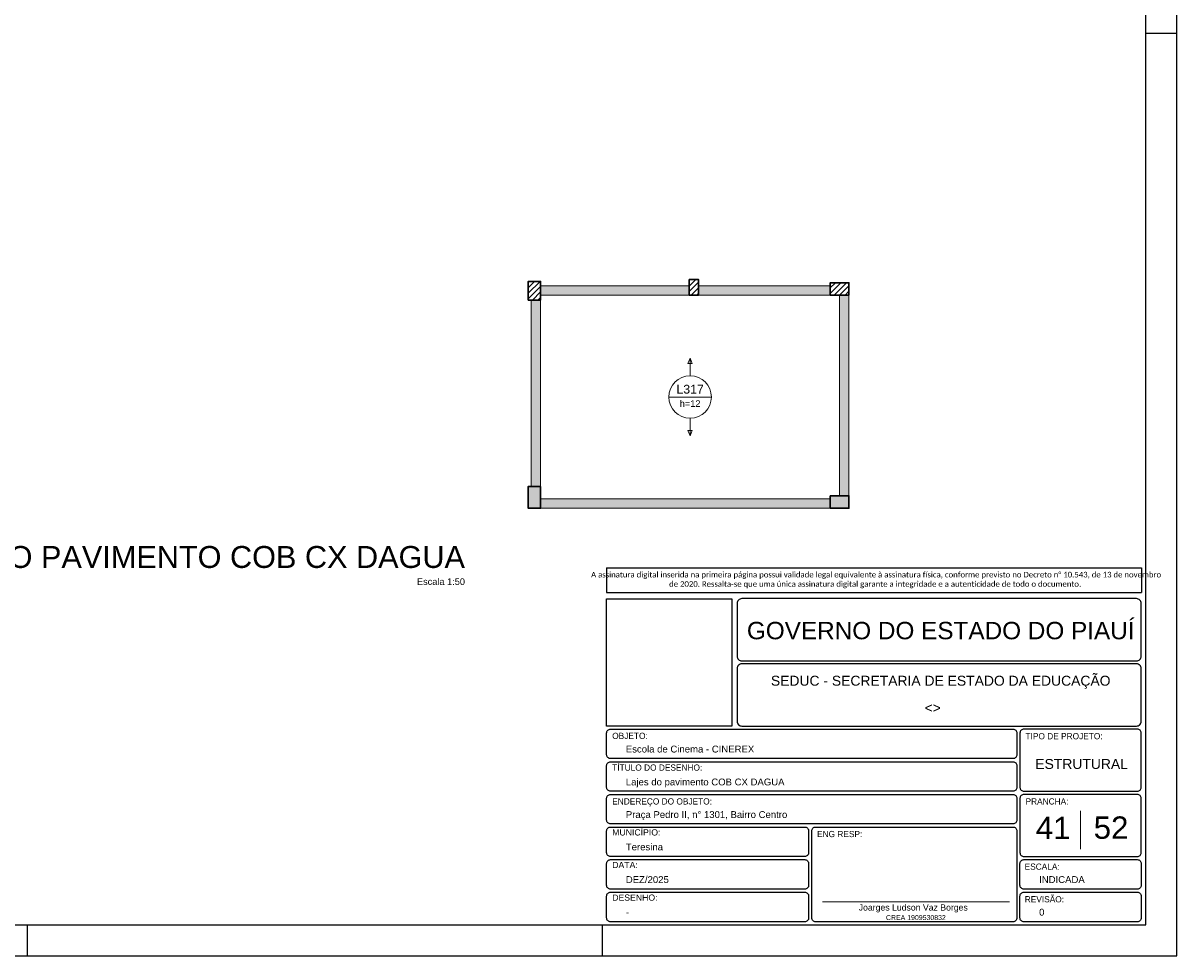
# Model space of a CAD drawing. Header units: millimetres. Extents: x 0 to 84.1, y 0 to 59.4.
# Tile 7 of 8: x 47 to 84.1, y 0 to 30. Entities that reach past the tile are written whole.
import ezdxf

# ---------------------------------------------------------------- set-up
doc = ezdxf.new("R2010")
doc.units = ezdxf.units.MM
doc.header["$MEASUREMENT"] = 0
doc.linetypes.add('NULL', pattern=[0])
doc.layers.get('0').update_dxf_attribs({"lineweight": 18})
for name, color, linetype, lineweight in [('DT-Hachura pilar em laje', 252, 'Continuous', 5), ('DT-Hachura viga em laje', 254, 'Continuous', 5), ('DT-Textos', 7, 'Continuous', 5), ('DT-Título', 3, 'Continuous', 20), ('FO-Pilares', 4, 'Continuous', 30), ('FO-Vigas', 1, 'Continuous', 20), ('Nível 1', 7, 'Continuous', 0), ('Textos', 7, 'Continuous', 9)]:
    doc.layers.add(name, color=color, linetype=linetype, lineweight=lineweight)
for name, color, linetype in [('Pena 01', 1, 'Continuous'), ('SEDUC_MARF', 1, 'Continuous'), ('SEDUC_MARGG', 7, 'Continuous'), ('SEDUC_TXT01', 1, 'Continuous'), ('SEDUC_TXT02', 2, 'Continuous'), ('SEDUC_TXT05', 5, 'Continuous')]:
    doc.layers.add(name, color=color, linetype=linetype)
doc.styles.add('Arial', font='txt')
doc.styles.add('Calibri', font='txt')
doc.styles.add('TwCenMT', font='txt')

msp = doc.modelspace()

# ---------------------------------------------------------------- hatches: boundary and pattern name
at = {"layer": 'DT-Hachura pilar em laje', "linetype": 'Continuous'}
h = msp.add_hatch(dxfattribs=at)
h.set_pattern_fill('ANSI31', color=252, style=0)
h.paths.add_polyline_path([(63.2247, 21.1127), (63.4247, 21.1127), (63.6247, 21.1127), (63.6247, 21.4127), (63.6247, 21.7127), (63.4247, 21.7127), (63.2247, 21.7127), (63.2247, 21.4127)])
h = msp.add_hatch(dxfattribs=at)
h.set_pattern_fill('ANSI31', color=252, style=0)
h.paths.add_polyline_path([(68.4047, 21.2709), (68.5547, 21.2709), (68.7047, 21.2709), (68.7047, 21.5209), (68.7047, 21.7709), (68.5547, 21.7709), (68.4047, 21.7709), (68.4047, 21.5209)])
h = msp.add_hatch(dxfattribs=at)
h.set_pattern_fill('ANSI31', color=252, style=0)
h.paths.add_polyline_path([(73.5451, 21.2709), (73.5451, 21.4709), (73.5451, 21.6709), (73.2451, 21.6709), (72.9451, 21.6709), (72.9451, 21.4709), (72.9451, 21.2709), (73.2451, 21.2709)])
for points in [[(63.6247, 15.1105), (63.4247, 15.1105), (63.2247, 15.1105), (63.2247, 14.7605), (63.2247, 14.4105), (63.4247, 14.4105), (63.6247, 14.4105), (63.6247, 14.7605)], [(72.9453, 14.8105), (72.9453, 14.6105), (72.9453, 14.4105), (73.2453, 14.4105), (73.5453, 14.4105), (73.5453, 14.6105), (73.5453, 14.8105), (73.2453, 14.8105)]]:
    msp.add_hatch(color=252, dxfattribs=at).paths.add_polyline_path(points)
at = {"layer": 'DT-Hachura viga em laje', "linetype": 'Continuous'}
for points in [[(68.4047, 21.5709), (68.4047, 21.5709), (63.6247, 21.5709), (63.6247, 21.2709), (68.4047, 21.2709), (68.4047, 21.5709)], [(72.9451, 21.5709), (72.9451, 21.5709), (68.7047, 21.5709), (68.7047, 21.2709), (72.9451, 21.2709), (72.9451, 21.5709)], [(73.5451, 21.2709), (73.5451, 21.2709), (73.2453, 21.2709), (73.2453, 14.8105), (73.5451, 14.8105), (73.5451, 21.2709)], [(63.6247, 21.1129), (63.6247, 21.1129), (63.3247, 21.1129), (63.3247, 15.1105), (63.6247, 15.1105), (63.6247, 21.1129)], [(72.9453, 14.7107), (72.9453, 14.7107), (63.6247, 14.7107), (63.6247, 14.4105), (72.9453, 14.4105), (72.9453, 14.7107)]]:
    msp.add_hatch(color=254, dxfattribs=at).paths.add_polyline_path(points)

# ---------------------------------------------------------------- linework, layer by layer
msp.add_line((72.6949, 1.7423), (78.7158, 1.7423))
at = {"layer": 'DT-Textos'}
for p, q in [((68.435, 19.2409), (68.3644, 19.0715)), ((68.3644, 19.0715), (68.5056, 19.0715)), ((68.5056, 19.0715), (68.435, 19.2409)), ((67.7496, 17.9907), (69.1204, 17.9907)), ((68.5056, 16.9099), (68.3644, 16.9099)), ((68.3644, 16.9099), (68.435, 16.7405)), ((68.435, 16.7405), (68.5056, 16.9099))]:
    msp.add_line(p, q, dxfattribs=at)
for points in [[(68.435, 18.6761), (68.435, 19.2409)], [(68.435, 17.3053), (68.435, 16.7405)]]:
    msp.add_lwpolyline(points, dxfattribs=at)
msp.add_circle((68.435, 17.9907), 0.6854, dxfattribs=at)
at = {"layer": 'FO-Pilares'}
for points in [[(63.2247, 21.1127), (63.4247, 21.1127), (63.6247, 21.1127), (63.6247, 21.4127), (63.6247, 21.7127), (63.4247, 21.7127), (63.2247, 21.7127), (63.2247, 21.4127), (63.2247, 21.1127)], [(68.4047, 21.2709), (68.5547, 21.2709), (68.7047, 21.2709), (68.7047, 21.5209), (68.7047, 21.7709), (68.5547, 21.7709), (68.4047, 21.7709), (68.4047, 21.5209), (68.4047, 21.2709)], [(73.5451, 21.2709), (73.5451, 21.4709), (73.5451, 21.6709), (73.2451, 21.6709), (72.9451, 21.6709), (72.9451, 21.4709), (72.9451, 21.2709), (73.2451, 21.2709), (73.5451, 21.2709)], [(63.6247, 15.1105), (63.4247, 15.1105), (63.2247, 15.1105), (63.2247, 14.7605), (63.2247, 14.4105), (63.4247, 14.4105), (63.6247, 14.4105), (63.6247, 14.7605), (63.6247, 15.1105)], [(72.9453, 14.8105), (72.9453, 14.6105), (72.9453, 14.4105), (73.2453, 14.4105), (73.5453, 14.4105), (73.5453, 14.6105), (73.5453, 14.8105), (73.2453, 14.8105), (72.9453, 14.8105)]]:
    msp.add_lwpolyline(points, close=True, dxfattribs=at)
at = {"layer": 'FO-Vigas'}
for p, q in [((63.6247, 21.5709), (68.4047, 21.5709)), ((68.7047, 21.5709), (72.9451, 21.5709)), ((63.6247, 21.2709), (68.4047, 21.2709)), ((68.7047, 21.2709), (72.9451, 21.2709)), ((73.2453, 14.8105), (73.2453, 21.2709)), ((73.5453, 14.8105), (73.5453, 21.2709)), ((63.3247, 15.1105), (63.3247, 21.1127)), ((63.6247, 15.1105), (63.6247, 21.1127)), ((63.6247, 14.7105), (72.9453, 14.7105)), ((63.6247, 14.4105), (72.9453, 14.4105))]:
    msp.add_line(p, q, dxfattribs=at)
at = {"layer": 'Nível 1'}
msp.add_line((80.9985, 4.6717), (80.9985, 3.4409), dxfattribs=at)
at = {"layer": 'Pena 01'}
for p, q in [((65.7485, 12.4952), (82.956, 12.4952)), ((65.7485, 12.4952), (65.7485, 11.6972)), ((82.956, 12.4952), (82.956, 11.6972)), ((65.7485, 11.6972), (82.956, 11.6972))]:
    msp.add_line(p, q, dxfattribs=at)
at = {"layer": 'SEDUC_MARF'}
for p, q in [((83.1, 29.7), (84.1, 29.7)), ((47.1, 1), (47.1, 0)), ((65.6, 1), (65.6, 0))]:
    msp.add_line(p, q, dxfattribs=at)
for points in [[(84.1, 59.4), (0, 59.4), (0, 0), (84.1, 0)], [(65.7485, 11.4972), (69.7732, 11.4972), (69.7732, 7.4), (65.7485, 7.4)]]:
    msp.add_lwpolyline(points, close=True, dxfattribs=at)
for points in [[(70.0985, 9.5), (82.7985, 9.5, 0.4142136), (82.9485, 9.65), (82.9485, 9.65), (82.9485, 11.35, 0.4142136), (82.7985, 11.5), (82.7985, 11.5), (70.0985, 11.5, 0.4142136), (69.9485, 11.35), (69.9485, 11.35), (69.9485, 9.65, 0.4142136), (70.0985, 9.5), (70.0985, 9.5)], [(70.0985, 7.4), (82.7985, 7.4, 0.4142136), (82.9485, 7.55), (82.9485, 7.55), (82.9485, 9.25, 0.4142136), (82.7985, 9.4), (82.7985, 9.4), (70.0985, 9.4, 0.4142136), (69.9485, 9.25), (69.9485, 9.25), (69.9485, 7.55, 0.4142136), (70.0985, 7.4), (70.0985, 7.4)], [(65.8735, 7.3), (78.8235, 7.3, -0.4142136), (78.9485, 7.175), (78.9485, 7.175), (78.9485, 6.475, -0.4142136), (78.8235, 6.35), (78.8235, 6.35), (65.8735, 6.35, -0.4142136), (65.7485, 6.475), (65.7485, 6.475), (65.7485, 7.175, -0.4142136), (65.8735, 7.3), (65.8735, 7.3)], [(79.1735, 5.3), (82.8235, 5.3, 0.4142136), (82.9485, 5.425), (82.9485, 5.425), (82.9485, 7.175, 0.4142136), (82.8235, 7.3), (82.8235, 7.3), (79.1735, 7.3, 0.4142136), (79.0485, 7.175), (79.0485, 7.175), (79.0485, 5.425, 0.4142136), (79.1735, 5.3), (79.1735, 5.3)], [(65.8735, 6.25), (78.8235, 6.25, -0.4142136), (78.9485, 6.125), (78.9485, 6.125), (78.9485, 5.425, -0.4142136), (78.8235, 5.3), (78.8235, 5.3), (65.8735, 5.3, -0.4142136), (65.7485, 5.425), (65.7485, 5.425), (65.7485, 6.125, -0.4142136), (65.8735, 6.25), (65.8735, 6.25)], [(65.8735, 5.2), (78.8235, 5.2, -0.4142136), (78.9485, 5.075), (78.9485, 5.075), (78.9485, 4.375, -0.4142136), (78.8235, 4.25), (78.8235, 4.25), (65.8735, 4.25, -0.4142136), (65.7485, 4.375), (65.7485, 4.375), (65.7485, 5.075, -0.4142136), (65.8735, 5.2), (65.8735, 5.2)], [(79.1735, 3.2), (82.8235, 3.2, 0.4142136), (82.9485, 3.325), (82.9485, 3.325), (82.9485, 5.075, 0.4142136), (82.8235, 5.2), (82.8235, 5.2), (79.1735, 5.2, 0.4142136), (79.0485, 5.075), (79.0485, 5.075), (79.0485, 3.325, 0.4142136), (79.1735, 3.2), (79.1735, 3.2)], [(65.8735, 4.15), (72.1235, 4.15, -0.4142136), (72.2485, 4.025), (72.2485, 4.025), (72.2485, 3.325, -0.4142136), (72.1235, 3.2), (72.1235, 3.2), (65.8735, 3.2, -0.4142136), (65.7485, 3.325), (65.7485, 3.325), (65.7485, 4.025, -0.4142136), (65.8735, 4.15), (65.8735, 4.15)], [(72.4735, 4.15), (78.8235, 4.15, -0.4142136), (78.9485, 4.025), (78.9485, 4.025), (78.9485, 1.225, -0.4142136), (78.8235, 1.1), (78.8235, 1.1), (72.4735, 1.1, -0.4142136), (72.3485, 1.225), (72.3485, 1.225), (72.3485, 4.025, -0.4142136), (72.4735, 4.15), (72.4735, 4.15)], [(65.8735, 3.1), (72.1235, 3.1, -0.4142136), (72.2485, 2.975), (72.2485, 2.975), (72.2485, 2.275, -0.4142136), (72.1235, 2.15), (72.1235, 2.15), (65.8735, 2.15, -0.4142136), (65.7485, 2.275), (65.7485, 2.275), (65.7485, 2.975, -0.4142136), (65.8735, 3.1), (65.8735, 3.1)], [(79.1735, 3.1), (82.8235, 3.1, -0.4142136), (82.9485, 2.975), (82.9485, 2.975), (82.9485, 2.275, -0.4142136), (82.8235, 2.15), (82.8235, 2.15), (79.1735, 2.15, -0.4142136), (79.0485, 2.275), (79.0485, 2.275), (79.0485, 2.975, -0.4142136), (79.1735, 3.1), (79.1735, 3.1)], [(65.8735, 2.05), (72.1235, 2.05, -0.4142136), (72.2485, 1.925), (72.2485, 1.925), (72.2485, 1.225, -0.4142136), (72.1235, 1.1), (72.1235, 1.1), (65.8735, 1.1, -0.4142136), (65.7485, 1.225), (65.7485, 1.225), (65.7485, 1.925, -0.4142136), (65.8735, 2.05), (65.8735, 2.05)], [(79.1735, 2.05), (82.8235, 2.05, -0.4142136), (82.9485, 1.925), (82.9485, 1.925), (82.9485, 1.225, -0.4142136), (82.8235, 1.1), (82.8235, 1.1), (79.1735, 1.1, -0.4142136), (79.0485, 1.225), (79.0485, 1.225), (79.0485, 1.925, -0.4142136), (79.1735, 2.05), (79.1735, 2.05)]]:
    msp.add_lwpolyline(points, format="xyb", dxfattribs=at)
at = {"layer": 'SEDUC_MARGG'}
msp.add_lwpolyline([(2.5, 1), (83.1, 1), (83.1, 58.4), (2.5, 58.4)], close=True, dxfattribs=at)

# ---------------------------------------------------------------- texts
at = {"layer": 'DT-Textos', "linetype": 'NULL', "attachment_point": 8, "line_spacing_factor": 0.798, "style": 'Arial'}
for s, insert, char_height, width in [('L317', (68.4347, 18.0967), 0.2824, 1.735195), ('h=12', (68.4347, 17.6734), 0.2118, 1.306416)]:
    msp.add_mtext(s, dxfattribs=dict(at, insert=insert, char_height=char_height, width=width))
at = {"layer": 'DT-Título', "linetype": 'NULL', "attachment_point": 9, "line_spacing_factor": 0.798, "style": 'Arial'}
for s, insert, char_height, width in [('ARMAÇÃO POSITIVA DAS LAJES DO PAVIMENTO COB CX DAGUA', (61.1896, 12.2715), 0.706, 62.382568), ('Escala 1:50', (61.1896, 11.9394), 0.2118, 3.03084)]:
    msp.add_mtext(s, dxfattribs=dict(at, insert=insert, char_height=char_height, width=width))
at = {"layer": 'Pena 01', "color": 3, "linetype": 'NULL', "insert": (74.3883, 12.0983), "char_height": 0.1803712, "width": 18.645941, "attachment_point": 5, "style": 'Calibri'}
msp.add_mtext(' A assinatura digital inserida na primeira página possui validade legal equivalente à assinatura física, conforme previsto no Decreto n%%d 10.543, de 13 de novembro de 2020. Ressalta-se que uma única assinatura digital garante a integridade e a autenticidade de todo o documento.', dxfattribs=at)
at = {"layer": 'SEDUC_TXT01', "linetype": 'NULL', "char_height": 0.2, "width": 17.8054, "attachment_point": 1}
for s, insert, style in [('OBJETO:', (65.9279, 7.1834), 'TwCenMT'), ('TIPO DE PROJETO:', (79.2279, 7.1739), 'TwCenMT'), ('TÍTULO DO DESENHO:', (65.9279, 6.1626), 'TwCenMT'), ('ENDEREÇO DO OBJETO:', (65.9279, 5.0739), 'TwCenMT'), ('PRANCHA:', (79.2279, 5.0739), 'TwCenMT'), ('MUNICÍPIO:', (65.9273, 4.0771), 'Arial'), ('ENG RESP:', (72.5193, 4.0239), 'TwCenMT'), ('DATA:', (65.9273, 3.0271), 'Arial'), ('ESCALA:', (79.1989, 2.9739), 'TwCenMT'), ('DESENHO:', (65.9273, 1.9771), 'Arial'), ('REVISÃO:', (79.2039, 1.9239), 'TwCenMT')]:
    msp.add_mtext(s, dxfattribs=dict(at, insert=insert, style=style))
at = {"layer": 'SEDUC_TXT02', "linetype": 'NULL', "attachment_point": 8, "line_spacing_factor": 0.9, "style": 'Arial'}
for s, insert, char_height, width in [('SEDUC - SECRETARIA DE ESTADO DA EDUCAÇÃO ', (76.4985, 8.6), 0.32, 21.758945), ('Joarges Ludson Vaz Borges', (75.6158, 1.4), 0.2, 7.035547), ('CREA 1909530832', (75.7, 1.1528), 0.16, 3.791777)]:
    msp.add_mtext(s, dxfattribs=dict(at, insert=insert, char_height=char_height, width=width))
at = {"layer": 'SEDUC_TXT05', "linetype": 'NULL', "insert": (76.4985, 10.1848), "char_height": 0.56, "width": 24.876973, "attachment_point": 8, "line_spacing_factor": 0.9, "style": 'Arial'}
msp.add_mtext('GOVERNO DO ESTADO DO PIAUÍ', dxfattribs=at)
at = {"layer": 'Textos', "linetype": 'NULL', "line_spacing_factor": 0.9, "style": 'Arial'}
for s, insert, char_height, width, attachment_point in [('<>', (76.241, 7.8271), 0.32, 1.067813, 8), ('Escola de Cinema - CINEREX', (66.3656, 6.545), 0.22, 8.109531, 7), ('ESTRUTURAL', (81.0329, 6.0142), 0.32, 5.907383, 8), ('Lajes do pavimento COB CX DAGUA', (66.3656, 5.4224), 0.22, 10.010898, 7), ('Praça Pedro II, n%%d 1301, Bairro Centro', (66.3656, 4.3724), 0.22, 10.164414, 7), ('41', (80.1166, 3.7594), 0.72, 2.264609, 8), ('52', (81.9803, 3.7594), 0.72, 2.264609, 8), ('Teresina', (66.3656, 3.395), 0.22, 2.374375, 7), ('DEZ/2025', (66.3656, 2.345), 0.22, 2.741465, 7), ('INDICADA', (79.6656, 2.345), 0.22, 2.906992, 7), ('0', (79.6656, 1.295), 0.22, 0.373691, 7), ('-', (66.3656, 1.295), 0.22, 0.239805, 7)]:
    msp.add_mtext(s, dxfattribs=dict(at, insert=insert, char_height=char_height, width=width, attachment_point=attachment_point))

doc.saveas('drawing.dxf')
